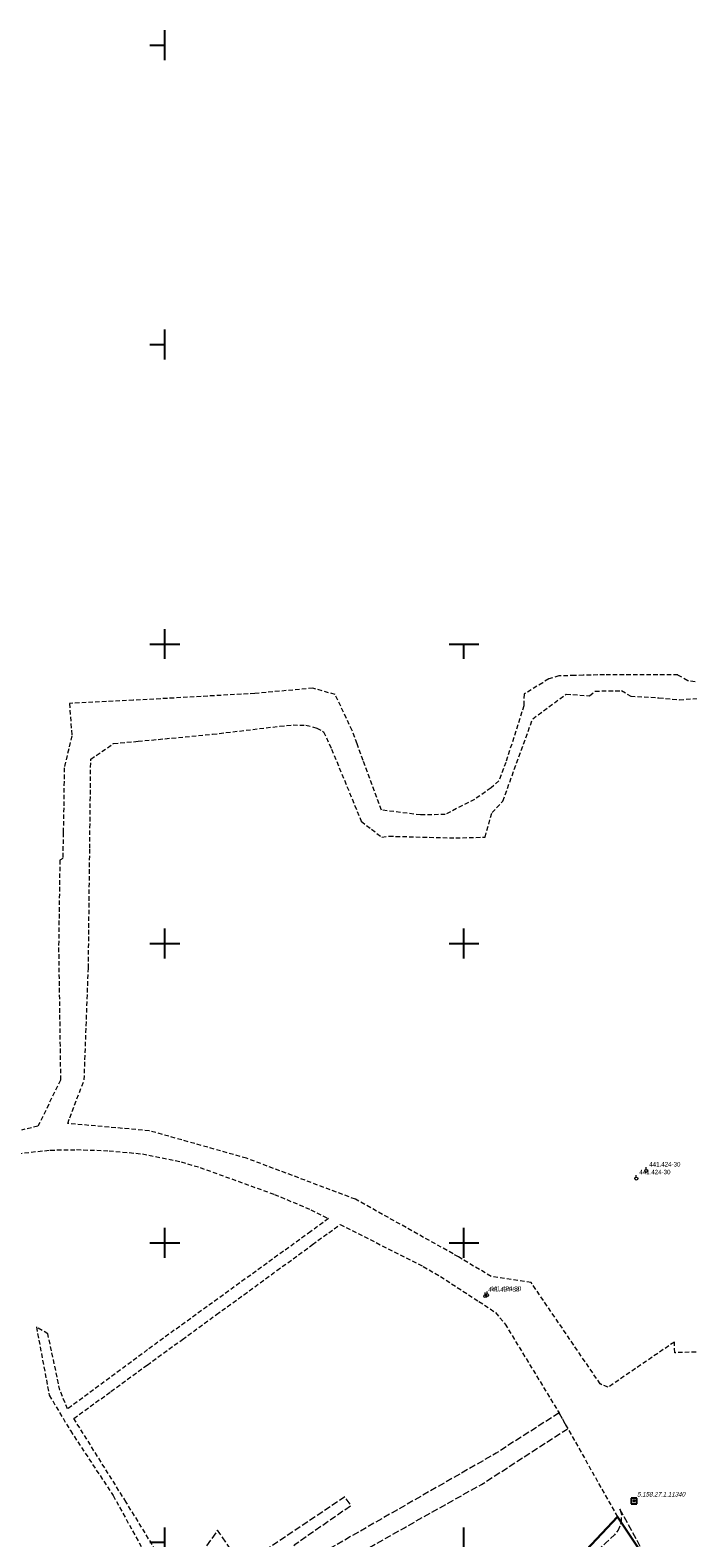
# Model space of a CAD drawing. Header units: metres. Extents: x 5548743 to 5556416, y 5707500 to 5714000.
# Tile 200 of 203: x 5554355 to 5554575, y 5710701 to 5711205. Entities that reach past the tile are written whole.
import ezdxf
from ezdxf.enums import TextEntityAlignment as Align

# ---------------------------------------------------------------- set-up
doc = ezdxf.new("R2010")
doc.units = ezdxf.units.M
doc.header["$MEASUREMENT"] = 0
for name, pattern in [('1.5_0.75', [2.25, 1.5, -0.75]), ('2.25_0.75', [3, 2.25, -0.75]), ('219-1000', [0])]:
    doc.linetypes.add(name, pattern=pattern)
doc.layers.get('0').update_dxf_attribs({"color": 2, "linetype": 'CONTINUOUS', "lineweight": 5})
for name, color, linetype in [('131-Punkt osnowy pomiarowej', 7, 'CONTINUOUS'), ('131-Punkt osnowy pomiarowej-Atr103', 7, 'CONTINUOUS'), ('218-kontur użytku gruntowego', 7, 'CONTINUOUS'), ('219-działka ewidencyjna', 7, 'CONTINUOUS'), ('jezdnia', 7, 'CONTINUOUS'), ('Szczegółowa osnowa geodezyjna pozioma', 7, 'CONTINUOUS'), ('Szczegółowa osnowa geodezyjna pozioma-Atr103', 7, 'CONTINUOUS'), ('Wstawianie ramki sekcyjnej z opisem', 7, 'CONTINUOUS')]:
    doc.layers.add(name, color=color, linetype=linetype)
doc.styles.get("Standard").update_dxf_attribs({"font": 'Working1250', "width": 0.75})

# ---------------------------------------------------------------- blocks, each defined once
blk = doc.blocks.new('OSSP')
at = {"color": 0}
for p, q in [((-0.939, 0.938), (-0.939, -0.938)), ((-0.939, 0.938), (-0.939, -0.938)), ((0.936, 0.938), (-0.939, 0.938)), ((0.936, 0.938), (-0.939, 0.938)), ((0.45, 0), (-0.45, 0)), ((0.45, 0), (-0.45, 0)), ((0, -0.45), (0, 0.45)), ((0, -0.45), (0, 0.45)), ((0.936, -0.938), (0.936, 0.938)), ((0.936, -0.938), (0.936, 0.938)), ((-0.939, -0.938), (0.936, -0.938)), ((-0.939, -0.938), (0.936, -0.938))]:
    blk.add_line(p, q, dxfattribs=at)
blk = doc.blocks.new('131')
at = {"color": 0, "linetype": 'Continuous', "lineweight": 0}
blk.add_line((0, 0.5), (0, 1.2), dxfattribs=at)
blk.add_circle((0, 0), 0.5, dxfattribs=at)
blk = doc.blocks.new('RAMKA1000K')
at = {"color": 0}
for p, q in [((0, 495), (0, 500)), ((0, 500), (5, 500)), ((95, 500), (105, 500)), ((100, 495), (100, 500)), ((795, 500), (800, 500)), ((800, 495), (800, 500)), ((0, 395), (0, 405)), ((100, 395), (100, 405)), ((800, 395), (800, 405)), ((0, 400), (5, 400)), ((95, 400), (105, 400)), ((795, 400), (800, 400)), ((0, 295), (0, 305)), ((100, 295), (100, 305)), ((800, 295), (800, 305)), ((0, 300), (5, 300)), ((95, 300), (105, 300)), ((795, 300), (800, 300)), ((0, 195), (0, 205)), ((100, 195), (100, 205)), ((800, 195), (800, 205)), ((795, 200), (800, 200)), ((800, 95), (800, 105)), ((795, 100), (800, 100)), ((795, 0), (800, 0)), ((800, 0), (800, 5))]:
    blk.add_line(p, q, dxfattribs=at)

msp = doc.modelspace()

# ---------------------------------------------------------------- linework, layer by layer
at = {"layer": '218-kontur użytku gruntowego', "color": 70, "linetype": '1.5_0.75', "lineweight": 18, "flags": 128}
for points in [[(5554528.34, 5710988.34), (5554526.3, 5710987.08)], [(5554531.75, 5710989.34), (5554528.34, 5710988.34)], [(5554536.96, 5710989.49), (5554531.75, 5710989.34)], [(5554539.85, 5710989.56), (5554536.96, 5710989.49)], [(5554546.95, 5710989.7), (5554539.85, 5710989.56)], [(5554571.49, 5710989.65), (5554546.95, 5710989.7)], [(5554574.76, 5710987.74), (5554571.49, 5710989.65)], [(5554579.45, 5710987.08), (5554574.76, 5710987.74)], [(5554430.08, 5710983.49), (5554389.47, 5710981.19)], [(5554449.53, 5710985.22), (5554430.08, 5710983.49)], [(5554456.94, 5710983.14), (5554449.53, 5710985.22)], [(5554462.63, 5710971.09), (5554456.94, 5710983.14)], [(5554520.06, 5710983.26), (5554520.05, 5710979.31)], [(5554526.3, 5710987.08), (5554520.06, 5710983.26)], [(5554522.96, 5710975), (5554534.18, 5710983.25)], [(5554534.18, 5710983.25), (5554542, 5710982.67)], [(5554542, 5710982.67), (5554543.81, 5710984.28)], [(5554543.81, 5710984.28), (5554552.65, 5710984.42)], [(5554552.65, 5710984.42), (5554555.73, 5710982.61)], [(5554555.73, 5710982.61), (5554565.14, 5710982.05)], [(5554389.47, 5710981.19), (5554368.14, 5710980.17)], [(5554368.14, 5710980.17), (5554368.93, 5710969.32)], [(5554520.05, 5710979.31), (5554519.38, 5710977.3)], [(5554565.14, 5710982.05), (5554572.01, 5710981.4)], [(5554572.01, 5710981.4), (5554578.36, 5710981.85)], [(5554415.99, 5710969.86), (5554438.47, 5710972.56)], [(5554438.47, 5710972.56), (5554442.88, 5710972.97)], [(5554442.88, 5710972.97), (5554447.15, 5710972.91)], [(5554447.15, 5710972.91), (5554450.78, 5710971.91)], [(5554512.99, 5710947.52), (5554522.96, 5710975)], [(5554519.38, 5710977.3), (5554513.98, 5710960.47)], [(5554368.93, 5710969.32), (5554366.38, 5710958.66)], [(5554382.88, 5710966.74), (5554391.1, 5710967.52)], [(5554391.1, 5710967.52), (5554415.99, 5710969.86)], [(5554450.78, 5710971.91), (5554453.06, 5710970.7)], [(5554453.06, 5710970.7), (5554455.76, 5710964.9)], [(5554464.27, 5710966.67), (5554462.63, 5710971.09)], [(5554375.26, 5710961.53), (5554382.88, 5710966.74)], [(5554455.76, 5710964.9), (5554465.67, 5710940.79)], [(5554466.31, 5710961.09), (5554464.27, 5710966.67)], [(5554366.38, 5710958.66), (5554366.22, 5710945.34)], [(5554374.93, 5710931.77), (5554375.26, 5710961.53)], [(5554472.43, 5710944.53), (5554466.31, 5710961.09)], [(5554513.98, 5710960.47), (5554511.63, 5710954.33)], [(5554511.63, 5710954.33), (5554509.03, 5710951.92)], [(5554503.54, 5710948.09), (5554493.75, 5710943.09)], [(5554509.03, 5710951.92), (5554503.54, 5710948.09)], [(5554509.37, 5710943.69), (5554512.99, 5710947.52)], [(5554366.22, 5710945.34), (5554366.06, 5710936.97)], [(5554485.5, 5710942.9), (5554472.43, 5710944.53)], [(5554493.75, 5710943.09), (5554485.5, 5710942.9)], [(5554507.05, 5710935.52), (5554509.37, 5710943.69)], [(5554465.67, 5710940.79), (5554469.1, 5710938.14)], [(5554469.1, 5710938.14), (5554472.54, 5710935.48)], [(5554366.06, 5710936.97), (5554365.91, 5710928.4)], [(5554472.54, 5710935.48), (5554474.91, 5710935.83)], [(5554474.91, 5710935.83), (5554497.22, 5710935.22)], [(5554497.22, 5710935.22), (5554507.05, 5710935.52)], [(5554364.93, 5710927.86), (5554364.51, 5710898.63)], [(5554365.91, 5710928.4), (5554364.93, 5710927.86)], [(5554374.47, 5710891.77), (5554374.93, 5710931.77)], [(5554364.51, 5710898.63), (5554365.16, 5710854.36)], [(5554373.07, 5710854.42), (5554374.47, 5710891.77)], [(5554365.16, 5710854.36), (5554357.62, 5710838.98)], [(5554368.24, 5710841.79), (5554373.07, 5710854.42)], [(5554367.57, 5710839.87), (5554368.24, 5710841.79)], [(5554357.62, 5710838.98), (5554352.07, 5710837.64)], [(5554394.81, 5710837.44), (5554367.57, 5710839.87)], [(5554427.34, 5710828.27), (5554394.81, 5710837.44)], [(5554337.45, 5710828.42), (5554361.71, 5710830.99)], [(5554361.71, 5710830.99), (5554370.53, 5710831.14)], [(5554370.53, 5710831.14), (5554381.41, 5710830.77)], [(5554381.41, 5710830.77), (5554392.5, 5710829.73)], [(5554392.5, 5710829.73), (5554405.48, 5710827.07)], [(5554405.48, 5710827.07), (5554411.81, 5710825.17)], [(5554463.72, 5710814.57), (5554427.34, 5710828.27)], [(5554411.81, 5710825.17), (5554436.65, 5710816.2)], [(5554436.65, 5710816.2), (5554448.82, 5710811.08)], [(5554496.34, 5710796.37), (5554463.72, 5710814.57)], [(5554454.74, 5710808.1), (5554448.76, 5710803.78)], [(5554448.82, 5710811.08), (5554454.74, 5710808.1)], [(5554448.76, 5710803.78), (5554394.27, 5710764.34)], [(5554449.39, 5710799.42), (5554458.58, 5710806.16)], [(5554458.58, 5710806.16), (5554486.4, 5710792.12)], [(5554437.47, 5710790.74), (5554449.39, 5710799.42)], [(5554498.14, 5710795.29), (5554496.34, 5710796.37)], [(5554486.4, 5710792.12), (5554492.11, 5710788.8)], [(5554509.03, 5710788.82), (5554498.14, 5710795.29)], [(5554426.41, 5710782.7), (5554437.47, 5710790.74)], [(5554492.11, 5710788.8), (5554504.99, 5710780.4)], [(5554522.47, 5710786.74), (5554509.03, 5710788.82)], [(5554545.55, 5710752.88), (5554522.47, 5710786.74)], [(5554417.26, 5710776.04), (5554426.41, 5710782.7)], [(5554405.92, 5710767.78), (5554417.26, 5710776.04)], [(5554504.99, 5710780.4), (5554506.85, 5710779.25)], [(5554506.85, 5710779.25), (5554510.54, 5710776.73)], [(5554510.54, 5710776.73), (5554513.75, 5710772.89)], [(5554360.93, 5710769.62), (5554357.1, 5710771.91)], [(5554357.1, 5710771.91), (5554361.38, 5710749.14)], [(5554513.75, 5710772.89), (5554531.77, 5710743.2)], [(5554364.95, 5710750.78), (5554360.93, 5710769.62)], [(5554394.09, 5710759.17), (5554405.92, 5710767.78)], [(5554570.31, 5710766.89), (5554548.16, 5710751.77)], [(5554570.42, 5710763.32), (5554570.31, 5710766.89)], [(5554394.27, 5710764.34), (5554367.51, 5710744.55)], [(5554579.81, 5710763.62), (5554570.42, 5710763.32)], [(5554382.02, 5710750.39), (5554394.09, 5710759.17)], [(5554548.16, 5710751.77), (5554545.55, 5710752.88)], [(5554361.38, 5710749.14), (5554368.45, 5710737.3)], [(5554367.51, 5710744.55), (5554364.95, 5710750.78)], [(5554369.61, 5710741.35), (5554382.02, 5710750.39)], [(5554387.08, 5710713.43), (5554369.61, 5710741.35)], [(5554531.77, 5710743.2), (5554551.26, 5710708.56)], [(5554368.45, 5710737.3), (5554382.74, 5710715.64)], [(5554382.74, 5710715.64), (5554393.3, 5710696.46)], [(5554399.32, 5710693.55), (5554387.08, 5710713.43)], [(5554551.26, 5710708.56), (5554535.63, 5710691.83)]]:
    msp.add_lwpolyline(points, dxfattribs=at)
at = {"layer": '219-działka ewidencyjna', "color": 94, "linetype": '219-1000', "lineweight": 30, "flags": 128}
for points in [[(5554551.26, 5710708.56), (5554535.63, 5710691.83)], [(5554551.26, 5710708.56), (5554560.18, 5710695.12)]]:
    msp.add_lwpolyline(points, dxfattribs=at)
at = {"layer": 'jezdnia', "color": 252, "linetype": '2.25_0.75', "lineweight": 18, "flags": 128}
for points in [[(5554531.77, 5710743.2), (5554510.73, 5710729.75), (5554475.99, 5710709.85), (5554447.06, 5710693.26), (5554443.23, 5710699.15), (5554462.23, 5710712.32), (5554460.21, 5710715.22), (5554440.32, 5710701.85), (5554425.74, 5710692.16), (5554418.39, 5710702.98), (5554417.67, 5710704.05), (5554413.74, 5710698.54), (5554422.18, 5710685.91), (5554422.24, 5710683.26), (5554414.67, 5710678.37), (5554411.17, 5710678.91), (5554409.54, 5710677.7), (5554408.06, 5710674.21), (5554399.4, 5710668.24), (5554396.78, 5710667.91), (5554395.38, 5710669.36), (5554394.89, 5710669.03), (5554395.46, 5710668.22), (5554394.01, 5710667.3), (5554393.51, 5710668.1), (5554393.08, 5710667.81), (5554391.94, 5710669.33), (5554375.03, 5710657.88), (5554384.19, 5710648.99), (5554388.23, 5710645.06), (5554389.36, 5710643.96), (5554394.67, 5710650.04), (5554402.1, 5710659.1), (5554430.11, 5710677.61), (5554434.38, 5710680.2), (5554449.14, 5710687.47), (5554480.13, 5710704.87), (5554485.07, 5710707.73), (5554505.9, 5710719.35), (5554533.93, 5710737.49), (5554534.71, 5710737.99), (5554534.52, 5710738.29), (5554532.01, 5710742.81)], [(5554552.05, 5710711.22), (5554552.63, 5710709.3), (5554552.53, 5710707.06), (5554552.16, 5710705.41), (5554551.51, 5710704.05), (5554550.31, 5710702.54), (5554547.38, 5710699.78), (5554530.25, 5710683.47), (5554518.24, 5710671.52), (5554515.19, 5710668.72), (5554512.43, 5710666.27), (5554509.44, 5710663.6), (5554503.12, 5710658.09), (5554494.7, 5710651.01), (5554489.25, 5710646.55), (5554488.04, 5710645.72), (5554487.11, 5710645.3), (5554485.69, 5710644.79), (5554478.94, 5710642.57), (5554477.43, 5710642.29), (5554475.08, 5710642.25), (5554473.42, 5710642.28), (5554472.43, 5710638.71), (5554473.93, 5710638.51), (5554474.43, 5710637.77), (5554474.72, 5710636.97), (5554474.66, 5710636.42), (5554473.93, 5710635.73), (5554466.73, 5710630.76), (5554450.45, 5710621.12), (5554425.4, 5710609.05), (5554418.6, 5710605.89), (5554417.15, 5710605.26), (5554415.76, 5710605.21), (5554414.27, 5710606.27), (5554419.6, 5710598.38), (5554419.68, 5710600.26), (5554420.54, 5710601.39), (5554426.32, 5710604.38), (5554450.17, 5710615.94), (5554455.64, 5710618.96), (5554457.51, 5710620.02), (5554470.33, 5710627.61), (5554480.55, 5710633.59), (5554490.93, 5710638.9), (5554493.53, 5710640.11), (5554500.28, 5710648.12), (5554500.93, 5710648.88), (5554511.72, 5710657.89), (5554514.76, 5710660.52), (5554517.05, 5710662.45), (5554519.99, 5710665.18), (5554525.09, 5710670.03), (5554526.61, 5710671.37), (5554527.35, 5710672.08), (5554528.16, 5710672.64), (5554535.47, 5710679.96), (5554536.25, 5710680.82), (5554537.58, 5710682.07), (5554542.1, 5710686.33), (5554551.5, 5710695.18), (5554553.01, 5710696.3), (5554554.52, 5710697.03), (5554556.44, 5710697.5), (5554558.78, 5710696.84), (5554560.73, 5710695.29)]]:
    msp.add_lwpolyline(points, close=True, dxfattribs=at)

# ---------------------------------------------------------------- block references
at = {"layer": '131-Punkt osnowy pomiarowej', "color": 252, "linetype": 'Continuous', "lineweight": 13}
for p in [(5554557.6, 5710821.47), (5554560.92, 5710824.05), (5554507.09, 5710782.22), (5554507.73, 5710782.56), (5554507.73, 5710782.56)]:
    msp.add_blockref('131', p, dxfattribs=at)
at = {"layer": 'Szczegółowa osnowa geodezyjna pozioma', "color": 252, "linetype": 'Continuous', "lineweight": 13}
msp.add_blockref('OSSP', (5554556.832, 5710713.843), dxfattribs=at)
at = {"layer": 'Wstawianie ramki sekcyjnej z opisem', "color": 8, "linetype": 'Continuous', "lineweight": 5}
for p in [(5553600, 5711000), (5553600, 5711000), (5553600, 5711000), (5553600, 5711000), (5553600, 5710500), (5553600, 5710500), (5553600, 5710500), (5553600, 5710500), (5554400, 5710500), (5554400, 5710500), (5554400, 5710500), (5554400, 5710500)]:
    msp.add_blockref('RAMKA1000K', p, dxfattribs=at)

# ---------------------------------------------------------------- texts
at = {"layer": '131-Punkt osnowy pomiarowej-Atr103', "color": 252, "width": 0.9}
for p in [(5554561.92, 5710825.05), (5554558.6, 5710822.47), (5554508.09, 5710783.22), (5554508.73, 5710783.56), (5554508.73, 5710783.56)]:
    msp.add_text('441.424-30', height=1.5, dxfattribs=at).set_placement(p, align=Align.BOTTOM_LEFT)
at = {"layer": 'Szczegółowa osnowa geodezyjna pozioma-Atr103', "color": 252, "oblique": 15, "width": 0.9}
msp.add_text('5.158.27.1.11340', height=1.5, dxfattribs=at).set_placement((5554557.832, 5710714.843), align=Align.BOTTOM_LEFT)

doc.saveas('drawing.dxf')
